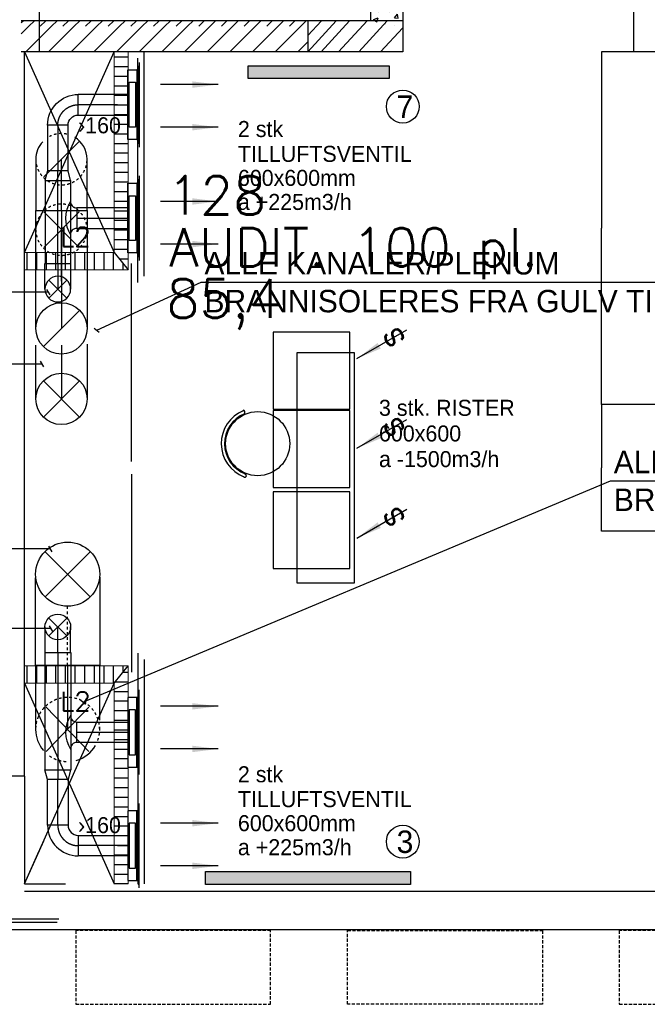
# Model space of a CAD drawing. Header units: millimetres. Extents: x 0 to 84060, y 0 to 52805.
# Tile 18 of 60: x 41445 to 46341, y 6241 to 13922. Entities that reach past the tile are written whole.
import ezdxf
from ezdxf.enums import TextEntityAlignment as Align

# ---------------------------------------------------------------- set-up
doc = ezdxf.new("R2010")
doc.units = ezdxf.units.MM
doc.header["$LTSCALE"] = 50
doc.header["$MEASUREMENT"] = 0
doc.header["$PDMODE"] = 1
for name, pattern in [('20601A200D001$0$DASHED', [0.75, 0.5, -0.25]), ('2V-CENT', [23, 20, -1.5, 0, -1.5]), ('CENTRUMLINJE', [27, 20, -3, 1, -3]), ('V-GOMD', [0.8, 0.4, -0.4])]:
    doc.linetypes.add(name, pattern=pattern)
doc.layers.get('0').update_dxf_attribs({"linetype": 'CONTINUOUS'})
doc.layers.get('DEFPOINTS').update_dxf_attribs({"linetype": 'CONTINUOUS'})
for name, color, linetype in [('20601A200D001$0$00-HEL1', 251, 'CONTINUOUS'), ('20601A200D001$0$832-Romtekst', 7, 'CONTINUOUS'), ('20601A200D001$0$A12-HEL1', 251, 'CONTINUOUS'), ('20601A200D001$0$A12-HEL4', 251, 'CONTINUOUS'), ('20601A200D001$0$A12-SKR1', 251, 'CONTINUOUS'), ('20601A200D001$0$A24-HEL1', 252, 'CONTINUOUS'), ('20601A200D001$0$A24-HEL2', 252, 'CONTINUOUS'), ('20601A200D001$0$A24-HEL3', 251, 'CONTINUOUS'), ('20601A200D001$0$A24-SKR1', 251, 'CONTINUOUS'), ('20601A200D001$0$A25-STI1', 251, '20601A200D001$0$DASHED'), ('20601A200D001$0$A27-HEL1', 251, 'CONTINUOUS'), ('V060-', 3, 'CONTINUOUS'), ('V061-', 1, 'CONTINUOUS'), ('V070-', 3, 'CONTINUOUS'), ('V071-', 1, 'CONTINUOUS'), ('V100', 1, 'CONTINUOUS'), ('V101', 3, 'CONTINUOUS'), ('xref', 7, 'CENTRUMLINJE')]:
    doc.layers.add(name, color=color, linetype=linetype)
doc.styles.add('20601A200D001$0$STANDARD', font='ROMANS.SHX')
doc.styles.add('FISO', font='fiso')
doc.styles.add('ISO', font='ISO')
doc.styles.add('SIMPLEX', font='SIMPLEX')
doc.dimstyles.new('20601A200D001$0$Standard', dxfattribs={"dimtxt": 0.18, "dimasz": 0.18, "dimexe": 0.18, "dimexo": 0.0625, "dimgap": 0.09, "dimtad": 0, "dimtih": 1, "dimtoh": 1, "dimdec": 4, "dimzin": 0, "dimdsep": 46, "dimtxsty": '20601A200D001$0$STANDARD', "dimcen": 0.09, "dimadec": 0, "dimazin": 0, "dimtfac": 1, "dimtdec": 4, "dimtofl": 0, "dimtmove": 0, "dimatfit": 3, "dimfxl": 1, "dimtolj": 1, "dimtzin": 0, "dimarcsym": 0})

# ---------------------------------------------------------------- blocks, each defined once
blk = doc.blocks.new('CBOJ90_UB', base_point=(86107.592, 31354.077))
at = {"color": 0, "linetype": 'ByBlock'}
blk.add_line((86106.592, 31354.077), (86107.592, 31354.077), dxfattribs=at)
blk = doc.blocks.new('C90', base_point=(16233, 22618))
at = {"color": 0, "linetype": 'ByBlock'}
blk.add_circle((16233, 22618), 0.5, dxfattribs=at)
blk = doc.blocks.new('KBOJ90_UB', base_point=(86107.592, 31354.077))
at = {"color": 0, "linetype": 'ByBlock'}
for p, q in [((86107.592, 31354.577), (86106.592, 31354.577)), ((86106.592, 31354.577), (86106.592, 31353.577)), ((86106.592, 31353.577), (86107.592, 31353.577))]:
    blk.add_line(p, q, dxfattribs=at)
blk.add_blockref('C90', (86107.592, 31354.077), dxfattribs=at)
blk = doc.blocks.new('3BOJ90_UB', base_point=(86107.592, 31354.077))
blk.add_point((86106.592, 31354.077))
at = {"color": 0, "linetype": 'ByBlock'}
blk.add_blockref('KBOJ90_UB', (86107.592, 31354.077), dxfattribs=at)
at = {"color": 1, "linetype": '2V-CENT'}
blk.add_blockref('CBOJ90_UB', (86107.592, 31354.077), dxfattribs=at)
at = {"style": 'ISO', "flags": 3}
blk.add_attdef('0', (86107.592, 31354.077), '', height=1, dxfattribs=at)
blk = doc.blocks.new('TLC90', base_point=(0, 4))
at = {"color": 1}
for p, q in [((-0.346, 4.346), (0.346, 3.654)), ((-0.346, 3.654), (0.346, 4.346))]:
    blk.add_line(p, q, dxfattribs=at)
blk = doc.blocks.new('FLC90', base_point=(0, 5))
at = {"color": 1}
blk.add_line((-0.346, 4.654), (0.346, 5.346), dxfattribs=at)
blk = doc.blocks.new('CBOJ90_NB', base_point=(86107.402, 31352.24))
at = {"color": 0, "linetype": 'ByBlock'}
blk.add_line((86106.402, 31352.24), (86107.402, 31352.24), dxfattribs=at)
blk = doc.blocks.new('FLCG90', base_point=(0, 3))
at = {"color": 1, "linetype": 'V-GOMD'}
blk.add_line((-0.346, 2.654), (0.346, 3.346), dxfattribs=at)
blk = doc.blocks.new('V420', base_point=(455, 404.5))
blk.add_line((455, 404.5), (464, 404.5))
blk.add_solid([(455, 404.5), (459, 405), (459, 404)])
blk = doc.blocks.new('V421', base_point=(455.5, 404.5))
at = {"rotation": 180}
blk.add_blockref('V420', (464.5, 404.5), dxfattribs=at)
blk = doc.blocks.new('TLCG75', base_point=(2, 5))
at = {"color": 1, "linetype": 'V-GOMD'}
for p, q in [((1.667, 5.346), (2.333, 4.654)), ((1.667, 4.654), (2.333, 5.346))]:
    blk.add_line(p, q, dxfattribs=at)
blk = doc.blocks.new('V423', base_point=(16230, 22583))
blk.add_blockref('V421', (16230, 22583))
at = {"style": 'SIMPLEX'}
blk.add_text('s', height=4, rotation=270, dxfattribs=at).set_placement((16231, 22583), align=Align.CENTER)
blk = doc.blocks.new('VAGG_P', base_point=(16250.5, 22586.5))
for p, q in [((16250, 22587.5), (16251, 22587.5)), ((16250, 22587.5), (16250, 22586.5)), ((16251, 22587.5), (16251, 22586.5))]:
    blk.add_line(p, q)
at = {"color": 6}
blk.add_line((16249.95, 22586.5), (16251.05, 22586.5), dxfattribs=at)
blk = doc.blocks.new('C3A', base_point=(16246, 22590.5))
at = {"color": 0, "linetype": 'ByBlock'}
blk.add_line((16247, 22590.5), (16246, 22590.5), dxfattribs=at)
blk = doc.blocks.new('K3A', base_point=(16246, 22590.5))
at = {"color": 0, "linetype": 'ByBlock'}
for p, q in [((16246, 22591), (16247, 22591)), ((16247, 22591), (16247, 22590)), ((16247, 22590), (16246, 22590))]:
    blk.add_line(p, q, dxfattribs=at)
blk = doc.blocks.new('33A', base_point=(16246, 22590.5))
blk.add_point((16247, 22590.5))
at = {"color": 0, "linetype": 'ByBlock'}
blk.add_blockref('K3A', (16246, 22590.5), dxfattribs=at)
at = {"color": 1, "linetype": '2V-CENT'}
blk.add_blockref('C3A', (16246, 22590.5), dxfattribs=at)
at = {"style": 'SIMPLEX', "flags": 3}
blk.add_attdef('0', (16246, 22590.5), '', height=1, dxfattribs=at)
blk = doc.blocks.new('CCDIMF_200X160X75', base_point=(3095.5, 30301.1))
at = {"color": 0, "linetype": 'ByBlock'}
blk.add_line((3058, 30301.1), (3133, 30301.1), dxfattribs=at)
blk = doc.blocks.new('KCDIMF_200X160X75', base_point=(3095.5, 30301.1))
at = {"color": 0, "linetype": 'ByBlock'}
for p, q in [((3058, 30201.1), (3058, 30401.1)), ((3058, 30401.1), (3133, 30381.1)), ((3133, 30381.1), (3133, 30221.1)), ((3133, 30221.1), (3058, 30201.1))]:
    blk.add_line(p, q, dxfattribs=at)
blk = doc.blocks.new('3CDIMF_200X160X75', base_point=(3095.5, 30301.1))
for p in [(3058, 30301.1), (3133, 30301.1)]:
    blk.add_point(p)
at = {"color": 0, "linetype": 'ByBlock'}
blk.add_blockref('KCDIMF_200X160X75', (3095.5, 30301.1), dxfattribs=at)
at = {"color": 1, "linetype": '2V-CENT'}
blk.add_blockref('CCDIMF_200X160X75', (3095.5, 30301.1), dxfattribs=at)
at = {"style": 'SIMPLEX', "flags": 3}
blk.add_attdef('0', (3095.5, 30301.1), '', height=1, dxfattribs=at)
blk = doc.blocks.new('CBOJ90_PB', base_point=(86107, 31352))
at = {"color": 0, "linetype": 'ByBlock'}
blk.add_arc((86106, 31353), 1, 270, 360, dxfattribs=at)
blk = doc.blocks.new('KBOJ90_PB', base_point=(86107, 31352))
at = {"color": 0, "linetype": 'ByBlock'}
for p, q in [((86106.5, 31353), (86107.5, 31353)), ((86106, 31352.5), (86106, 31351.5))]:
    blk.add_line(p, q, dxfattribs=at)
for radius in [1.5, 0.5]:
    blk.add_arc((86106, 31353), radius, 270, 360, dxfattribs=at)
blk = doc.blocks.new('3BOJ90_PB', base_point=(86107, 31352))
for p in [(86107, 31353), (86106, 31352)]:
    blk.add_point(p)
at = {"color": 1, "linetype": '2V-CENT'}
blk.add_blockref('CBOJ90_PB', (86107, 31352), dxfattribs=at)
at = {"color": 0, "linetype": 'ByBlock'}
blk.add_blockref('KBOJ90_PB', (86107, 31352), dxfattribs=at)
at = {"style": 'ISO', "flags": 3}
blk.add_attdef('0', (86107, 31352), '', height=1, dxfattribs=at)
blk = doc.blocks.new('RADN')
at = {"color": 0}
for p, q in [((-0.5, -1), (-0.5, 0)), ((-0.5, 0), (0.5, 0)), ((0.5, 0), (0.5, -1)), ((0.5, -1), (-0.5, -1))]:
    blk.add_line(p, q, dxfattribs=at)
blk = doc.blocks.new('20601A200D001$0$WB-STOL')
at = {"layer": '20601A200D001$0$A27-HEL1'}
blk.add_circle((0, 0), 250, dxfattribs=at)
for centre, radius, start, end in [((0.5, 6.3), 277.7, 22.50411, 158.7175), ((0.5, 6.3), 252.7, 22.50411, 158.7175), ((-249.5, 100.4), 12.5, 121.5949, 358.26794), ((245.1, 115.5), 16, 225.99301, 354.65326)]:
    blk.add_arc(centre, radius, start, end, dxfattribs=at)
blk = doc.blocks.new('*D331')
at = {"layer": '20601A200D001$0$A12-HEL1', "color": 0, "lineweight": -2, "transparency": 16777216}
for p, q in [((144423.1, 13670.8), (143974.7, 13670.8)), ((143974.8, 13670.7), (143974.8, 12296)), ((143974.8, 10921), (143974.8, 12295.7)), ((144423.1, 10920.8), (143974.7, 10920.8))]:
    blk.add_line(p, q, dxfattribs=at)
at = {"layer": '20601A200D001$0$A12-HEL1', "color": 0, "transparency": 16777216}
for points in [[(143974.8, 13670.7), (143974.9, 13670.7), (143974.8, 13670.8)], [(143974.8, 10921), (143974.9, 10921), (143974.8, 10920.8)]]:
    blk.add_solid(points, dxfattribs=at)
at = {"layer": 'DEFPOINTS', "color": 0, "transparency": 16777216}
for p in [(144423.2, 13670.8), (143974.8, 10920.8), (144423.2, 10920.8)]:
    blk.add_point(p, dxfattribs=at)
at = {"layer": '20601A200D001$0$A12-HEL1', "color": 0, "transparency": 16777216, "insert": (143974.8, 12295.8), "char_height": 0.18, "attachment_point": 5, "style": '20601A200D001$0$STANDARD'}
blk.add_mtext('\\A1;2750.0000', dxfattribs=at)
blk = doc.blocks.new('*D332')
at = {"layer": '20601A200D001$0$A12-HEL1', "color": 0, "lineweight": -2, "transparency": 16777216}
for p, q in [((144423.1, 10920.8), (143974.7, 10920.8)), ((143974.8, 10920.7), (143974.8, 10426)), ((143974.8, 9931), (143974.8, 10425.7)), ((144423.1, 9930.8), (143974.7, 9930.8))]:
    blk.add_line(p, q, dxfattribs=at)
at = {"layer": '20601A200D001$0$A12-HEL1', "color": 0, "transparency": 16777216}
for points in [[(143974.8, 10920.7), (143974.9, 10920.7), (143974.8, 10920.8)], [(143974.8, 9931), (143974.9, 9931), (143974.8, 9930.8)]]:
    blk.add_solid(points, dxfattribs=at)
at = {"layer": 'DEFPOINTS', "color": 0, "transparency": 16777216}
for p in [(144423.2, 10920.8), (143974.8, 9930.8), (144423.2, 9930.8)]:
    blk.add_point(p, dxfattribs=at)
at = {"layer": '20601A200D001$0$A12-HEL1', "color": 0, "transparency": 16777216, "insert": (143974.8, 10425.8), "char_height": 0.18, "attachment_point": 5, "style": '20601A200D001$0$STANDARD'}
blk.add_mtext('\\A1;990.0000', dxfattribs=at)
blk = doc.blocks.new('*X179')
at = {"color": 0}
for p, q in [((56040.5, 8775), (56080, 8775)), ((55979.5, 8700), (56080, 8700)), ((55971, 8625), (56080, 8625)), ((55971, 8550), (56080, 8550)), ((55971, 8475), (56080, 8475)), ((55971, 8400), (56080, 8400)), ((55971, 8325), (56080, 8325)), ((55971, 8250), (56080, 8250)), ((55971, 8175), (56080, 8175)), ((55971, 8100), (56080, 8100)), ((55971, 8025), (56080, 8025)), ((55971, 7950), (56080, 7950)), ((55971, 7875), (56080, 7875)), ((55971, 7800), (56080, 7800)), ((55971, 7725), (56080, 7725)), ((55971, 7650), (56080, 7650)), ((55971, 7575), (56080, 7575)), ((55971, 7500), (56080, 7500)), ((55971, 7425), (56080, 7425)), ((55971, 7350), (56080, 7350)), ((55971, 7275), (56080, 7275)), ((55971, 7200), (56080, 7200)), ((55971, 7125), (56080, 7125))]:
    blk.add_line(p, q, dxfattribs=at)
blk = doc.blocks.new('*X180')
at = {"color": 0}
for p, q in [((55971, 13575), (56080, 13575)), ((55971, 13500), (56080, 13500)), ((55971, 13425), (56080, 13425)), ((55971, 13350), (56080, 13350)), ((55971, 13275), (56080, 13275)), ((55971, 13200), (56080, 13200)), ((55971, 13125), (56080, 13125)), ((55971, 13050), (56080, 13050)), ((55971, 12975), (56080, 12975)), ((55971, 12900), (56080, 12900)), ((55971, 12825), (56080, 12825)), ((55971, 12750), (56080, 12750)), ((55971, 12675), (56080, 12675)), ((55971, 12600), (56080, 12600)), ((55971, 12525), (56080, 12525)), ((55971, 12450), (56080, 12450)), ((55971, 12375), (56080, 12375)), ((55971, 12300), (56080, 12300)), ((55971, 12225), (56080, 12225)), ((55971, 12150), (56080, 12150)), ((55971, 12075), (56080, 12075)), ((56009.701925, 12000), (56080, 12000)), ((56070.709388, 11925), (56080, 11925))]:
    blk.add_line(p, q, dxfattribs=at)
blk = doc.blocks.new('*X184')
at = {"color": 0}
for p, q in [((55575, 8689.6), (55575, 8823.6)), ((55650, 8689.6), (55650, 8823.6)), ((55725, 8689.6), (55725, 8823.6)), ((55800, 8689.6), (55800, 8823.6)), ((55875, 8689.6), (55875, 8823.6)), ((55950, 8689.6), (55950, 8823.6)), ((56025, 8689.6), (56025, 8823.6)), ((56100, 8689.6), (56100, 8823.6)), ((56175, 8689.6), (56175, 8823.6)), ((56250, 8689.6), (56250, 8823.6)), ((56325, 8775.6), (56325, 8823.6))]:
    blk.add_line(p, q, dxfattribs=at)
blk = doc.blocks.new('*X185')
at = {"color": 0}
for p, q in [((55575, 11913.6), (55575, 12047.6)), ((55650, 11913.6), (55650, 12047.6)), ((55725, 11913.6), (55725, 12047.6)), ((55800, 11913.6), (55800, 12047.6)), ((55875, 11913.6), (55875, 12047.6)), ((55950, 11913.6), (55950, 12047.6)), ((56025, 11913.6), (56025, 12047.6)), ((56100, 11913.6), (56100, 12047.6)), ((56175, 11913.6), (56175, 12047.6)), ((56250, 11913.6), (56250, 12047.6)), ((56325, 11913.6), (56325, 11961.5))]:
    blk.add_line(p, q, dxfattribs=at)
blk = doc.blocks.new('20601A200D001')
at = {"layer": '20601A200D001$0$00-HEL1'}
h = blk.add_hatch(dxfattribs=at)
h.set_pattern_fill('LINE', color=256, scale=500, angle=45, style=0)
h.set_pattern_definition([(45, (83918.15, 57.26), (-44.194174, 44.194174), [])])
h.paths.add_polyline_path([(141683.15156, 13913.42611), (139447.2553, 13913.42611), (139447.2553, 13870.83904), (141683.15156, 13870.83904)])
h = blk.add_hatch(dxfattribs=at)
h.set_pattern_fill('LINE', color=256, scale=1000, angle=45, style=0)
h.set_pattern_definition([(45, (83918.15, 57.26), (-88.38835, 88.38835), [])])
h.paths.add_polyline_path([(141683.15156, 13870.83904), (139447.2553, 13870.83904), (139447.2553, 13670.83904), (141683.15156, 13670.83904)])
at = {"layer": '20601A200D001$0$A12-SKR1'}
h = blk.add_hatch(dxfattribs=at)
h.set_pattern_fill('AR-CONC', color=256, scale=50, style=0)
h.set_pattern_definition([(50, (1e-11, 57.26), (358.6301, -31.37607), [37.5, -412.5]), (355, (1e-11, 57.26), (-69.3757, 376.0961), [30, -330]), (100.4514, (29.9, 54.65), (289.2547, 344.7198), [31.8701, -350.5711]), (46.1842, (1e-11, 157.26), (533.6205, -82.7595), [56.25, -618.75]), (96.6356, (44.47, 150.36), (467.3314, 487.059), [47.8051, -525.8565]), (351.1842, (1e-11, 157.26), (467.331, 487.0593), [45, -495]), (21, (50, 132.26), (298.4535, -201.30945), [37.5, -412.5]), (326, (50, 132.26), (121.6577, 362.575), [30, -330]), (71.4514, (74.87, 115.5), (420.1113, 161.26525), [31.8701, -350.5711]), (37.5, (1e-11, 57.26), (6.07993, 166.44693), [0, -326, 0, -335, 0, -331.25]), (7.5, (1e-11, 57.26), (131.53477, 197.20586), [0, -191, 0, -318.5, 0, -126.25]), (327.5, (-111.5, 57.26), (266.91122, -11.27744), [0, -125, 0, -390, 0, -517.5]), (317.5, (-161.5, 57.26), (291.5931, 50.0525), [0, -162.5, 0, -259, 0, -367.5])])
h.paths.add_polyline_path([(142173.36977, 13913.42611), (142145.65995, 13913.42611), (142106.73479, 13870.83904), (142423.36977, 13870.83904), (142423.36977, 13913.42611), (142423.36977, 14070.83904), (142323.36977, 14070.83904), (142323.36977, 16500.83904), (142723.36977, 16500.83904), (142723.36977, 16650.83904), (142173.36977, 16650.83904)])
h.paths.add_polyline_path([(142336.58799, 19704.26053), (142173.36977, 19704.26053), (142173.36977, 18759.26053), (142336.58799, 18759.26053)])
h.paths.add_polyline_path([(142336.58799, 20810.83904), (142173.36977, 20810.83904), (142173.36977, 19704.26053), (142336.58799, 19704.26053)])
at = {"layer": '20601A200D001$0$00-HEL1'}
for p, q in [((139587.96632, 14070.83904), (139587.96632, 13670.83904)), ((141683.15156, 13670.83904), (141904.87945, 13913.42611)), ((141683.15156, 13797.67668), (141788.94812, 13913.42611)), ((141683.15156, 13797.67668), (141788.94812, 13913.42611)), ((141683.15156, 13670.83904), (141904.87945, 13913.42611)), ((141787.19253, 13670.83904), (142008.92042, 13913.42611)), ((141787.19253, 13670.83904), (142008.92042, 13913.42611)), ((141923.93206, 13670.83904), (142145.65995, 13913.42611)), ((141923.93206, 13670.83904), (142145.65995, 13913.42611)), ((142081.47978, 13670.83904), (142303.20767, 13913.42611)), ((142081.47978, 13670.83904), (142303.20767, 13913.42611)), ((142250.91785, 13670.83904), (142423.36977, 13859.51448)), ((142250.91785, 13670.83904), (142423.36977, 13859.51448))]:
    blk.add_line(p, q, dxfattribs=at)
at = {"layer": '20601A200D001$0$A12-HEL1'}
blk.add_lwpolyline([(141598.89437, 11322.34516), (141598.89437, 9529.33293), (142047.39796, 9529.33293), (142047.39796, 11322.34516)], close=True, dxfattribs=at)
at = {"layer": '20601A200D001$0$A12-HEL4'}
for p, q in [((142173.36977, 16650.83904), (142173.36977, 13913.42611)), ((142423.36977, 14070.83904), (142423.36977, 13913.42611)), ((142423.36977, 14070.83904), (142423.36977, 13913.42611)), ((144223.36977, 14070.83904), (144223.36977, 13670.83904)), ((141683.15156, 13913.42611), (139447.2553, 13913.42611)), ((139587.96632, 13913.42611), (139447.2553, 13913.42611)), ((142173.36977, 13913.42611), (141683.15156, 13913.42611)), ((141683.15156, 13913.42611), (141683.15156, 13670.83904)), ((142423.36977, 13913.42611), (141683.15156, 13913.42611)), ((141683.15156, 13913.42611), (141683.15156, 13670.83904)), ((141683.15156, 13670.83904), (139447.2553, 13670.83904)), ((139587.96632, 13670.83904), (139447.2553, 13670.83904)), ((141683.15156, 13670.83904), (139473.15156, 13670.83904)), ((139473.15156, 8020.83904), (139473.15156, 13670.83904)), ((139587.96632, 13670.83904), (139473.15156, 13670.83904)), ((145203.15156, 13670.83904), (144223.36977, 13670.83904)), ((139473.15156, 8020.83904), (139073.15156, 8020.83904)), ((139473.15156, 8020.83904), (139473.15156, 7180.83904)), ((139473.15156, 7608.67482), (139473.15156, 7180.83904)), ((139473.15156, 7180.83904), (139587.96632, 7180.83904)), ((139473.15156, 7180.83904), (139791.91141, 7180.83904)), ((139473.15156, 7123.57851), (153448.15156, 7123.57851)), ((139073.15156, 6880.83904), (139587.96632, 6880.83904)), ((139073.15156, 6880.83904), (139727.07814, 6880.83904)), ((139073.15156, 6823.57851), (153748.15156, 6823.57851))]:
    blk.add_line(p, q, dxfattribs=at)
at = {"layer": '20601A200D001$0$A24-HEL1'}
for p, q in [((139473.15156, 13670.83904), (140173.15156, 12104.83904)), ((139473.15156, 12104.83904), (140173.15156, 13670.83904)), ((139473.15156, 12104.83904), (140173.15156, 13670.83904)), ((139473.15156, 13670.83904), (140173.15156, 12104.83904)), ((139473.15156, 8746.83904), (140173.15156, 7180.83904)), ((139473.15156, 7180.83904), (140173.15156, 8746.83904)), ((139473.15156, 7180.83904), (139622.89317, 7515.83243)), ((139473.15156, 7180.83904), (139587.96632, 7437.69608)), ((139740.40633, 6905.83904), (139073.15156, 6905.83904))]:
    blk.add_line(p, q, dxfattribs=at)
at = {"layer": '20601A200D001$0$A24-HEL2'}
for p, q in [((140407.15156, 11920.83904), (140407.15156, 13670.83904)), ((140407.15156, 8930.83904), (140407.15156, 7180.83904))]:
    blk.add_line(p, q, dxfattribs=at)
at = {"layer": '20601A200D001$0$A24-HEL2', "color": 7, "linetype": 'Continuous', "lineweight": 0, "ltscale": 1000}
for points in [[(140173.15625, 12104.83887), (140173.15625, 13670.83887)], [(140282.15625, 11970.83887), (140282.15625, 13670.83887)], [(139473.15625, 12104.83887), (140173.15625, 12104.83887)], [(139473.15625, 11970.83887), (140282.15625, 11970.83887)], [(139473.15625, 8880.83887), (140282.15625, 8880.83887)], [(140282.15625, 8880.83887), (140282.15625, 7180.83887)], [(139473.15625, 8746.83887), (140173.15625, 8746.83887)], [(140173.15625, 8746.83887), (140173.15625, 7180.83887)]]:
    blk.add_lwpolyline(points, dxfattribs=at)
at = {"layer": '20601A200D001$0$A24-HEL3'}
for p, q in [((142423.36977, 13913.42611), (142423.36977, 13670.83904)), ((142423.36977, 13913.42611), (142423.36977, 13670.83904)), ((142423.36977, 13670.83904), (141683.15156, 13670.83904)), ((142423.36977, 13670.83904), (141683.15156, 13670.83904))]:
    blk.add_line(p, q, dxfattribs=at)
at = {"layer": '20601A200D001$0$A24-SKR1'}
for p, q in [((140173.15156, 12104.83904), (140282.15156, 11970.83904)), ((140173.15156, 8746.83904), (140282.15156, 8880.83904))]:
    blk.add_line(p, q, dxfattribs=at)
at = {"layer": '20601A200D001$0$A25-STI1'}
for points in [[(139873.15156, 6815.83904), (139873.15156, 6240.83904), (141393.15156, 6240.83904), (141393.15156, 6815.83904)], [(141993.15156, 6815.83904), (143513.15156, 6815.83904), (143513.15156, 6240.83904), (141993.15156, 6240.83904)], [(144113.15156, 6815.83904), (144113.15156, 6240.83904), (145633.15156, 6240.83904), (145633.15156, 6815.83904)]]:
    blk.add_lwpolyline(points, close=True, dxfattribs=at)
at = {"layer": '20601A200D001$0$A27-HEL1'}
for p, q in [((140357.15156, 11870.83904), (140357.15156, 13620.83904)), ((140307.15156, 10475.83904), (140307.15156, 12020.83904)), ((140307.15156, 10375.83904), (140307.15156, 8830.83904)), ((140357.15156, 8980.83904), (140357.15156, 7230.83904))]:
    blk.add_line(p, q, dxfattribs=at)
at = {"layer": '20601A200D001$0$A12-HEL1', "rotation": 90}
blk.add_blockref('20601A200D001$0$WB-STOL', (141292.02622, 10614.57721), dxfattribs=at)
at = {"layer": '20601A200D001$0$A24-SKR1'}
for name, p in [('*X180', (84202.15156, 57.26053)), ('*X185', (83918.15156, 57.26053)), ('*X184', (83918.15156, 57.26053)), ('*X179', (84202.15156, 57.26053))]:
    blk.add_blockref(name, p, dxfattribs=at)
at = {"layer": '20601A200D001$0$832-Romtekst', "color": 7, "linetype": 'Continuous', "style": '20601A200D001$0$STANDARD'}
for s, height, p in [('128', 300, (140585.92347, 12401.79036)), ('L2', 150, (139751.48438, 12152.34961)), ('AUDIT. 100 pl.', 300, (140600.92347, 11996.95265)), ('85,4', 300, (140580.20472, 11597.33041)), ('L2', 150, (139751.48438, 8529.3125))]:
    blk.add_text(s, height=height, dxfattribs=at).set_placement(p)
at = {"layer": '20601A200D001$0$A12-HEL1'}
for base, p1, p2, picture, middle in [((143974.83522, 10920.83904), (144423.15156, 13670.83904), (144423.15156, 10920.83904), '*D331', (143974.83522, 12295.83904)), ((143974.83522, 9930.83904), (144423.15156, 10920.83904), (144423.15156, 9930.83904), '*D332', (143974.83522, 10425.83904))]:
    dim = blk.add_linear_dim(base=base, p1=p1, p2=p2, angle=90, dimstyle='20601A200D001$0$Standard', dxfattribs=at)
    dim.commit()
    dim.dimension.update_dxf_attribs({"geometry": picture, "text_midpoint": middle})

msp = doc.modelspace()

# ---------------------------------------------------------------- linework, layer by layer
at = {"layer": 'V060-', "linetype": 'Continuous'}
for p, q in [((42207.1, 13338.6), (41902, 13338.6)), ((42298.7, 13338.6), (42207.1, 13338.6)), ((41902, 13178.6), (42207.1, 13178.6)), ((42207.1, 13178.6), (42298.7, 13178.6)), ((41662, 13098.6), (41662, 12743.2)), ((41822, 12743.2), (41822, 13098.6)), ((41570.3, 12833.5), (41570.3, 12433.5)), ((41970.3, 12433.5), (41970.3, 12833.5)), ((41642.5, 12667.6), (41642.5, 12019.7)), ((41842.5, 12019.7), (41842.5, 12667.6)), ((42298.7, 12454.2), (41891.3, 12454.2)), ((41570.3, 12433.5), (41970.3, 12433.5)), ((41570.5, 11513.6), (41570.5, 12434)), ((41970.5, 12434), (41970.5, 11513.6)), ((41891.3, 12294.2), (42298.7, 12294.2)), ((41570.5, 10963.6), (41570.5, 11384)), ((41970.5, 11391.9), (41970.5, 10963.6)), ((41568.8, 8884.8), (41568.8, 9566.9)), ((42068.8, 9574.4), (42068.8, 8884.8)), ((41642.5, 8069.6), (41642.5, 8985.5)), ((41842.5, 8985.5), (41842.5, 8069.6)), ((42068.6, 8884.8), (41568.6, 8884.8)), ((41568.6, 8884.8), (41568.6, 8384.8)), ((42068.6, 8457.5), (42068.6, 8884.8)), ((41891.3, 8443), (42298.7, 8443)), ((42298.7, 8283), (41891.3, 8283)), ((41662, 7638.6), (41662, 7994)), ((41822, 7994), (41822, 7638.6)), ((41902, 7558.6), (42207.1, 7558.6)), ((42207.1, 7558.6), (42298.7, 7558.6)), ((42207.1, 7398.6), (41902, 7398.6)), ((42298.7, 7398.6), (42207.1, 7398.6))]:
    msp.add_line(p, q, dxfattribs=at)
at = {"layer": 'V060-', "color": 1, "linetype": '2V-CENT'}
for p, q in [((42207.1, 13258.6), (41902, 13258.6)), ((42207.1, 13258.6), (42298.7, 13258.6)), ((41742, 13098.6), (41742, 12743.2)), ((41742.5, 12019.7), (41742.5, 12667.6)), ((41770.5, 12434), (41770.5, 11513.6)), ((41891.3, 12374.2), (42298.7, 12374.2)), ((41770.5, 11384), (41770.5, 10963.6)), ((41742.5, 8985.5), (41742.5, 8069.6)), ((41891.3, 8363), (42298.7, 8363)), ((41742, 7638.6), (41742, 7994)), ((42207.1, 7478.6), (41902, 7478.6)), ((42207.1, 7478.6), (42298.7, 7478.6))]:
    msp.add_line(p, q, dxfattribs=at)
at = {"layer": 'V060-'}
for p, q in [((41891.3, 12454.2), (41891.3, 12294.2)), ((44021.1, 11483.8), (43421.1, 11483.8)), ((43421.1, 11483.8), (43421.1, 10883.8)), ((44021.1, 10883.8), (44021.1, 11483.8)), ((43421.1, 10883.8), (44021.1, 10883.8)), ((43421.1, 10872.1), (43421.1, 10272.1)), ((44021.1, 10872.1), (43421.1, 10872.1)), ((44021.1, 10272.1), (44021.1, 10872.1)), ((43421.1, 10272.1), (44021.1, 10272.1)), ((43421.1, 10239.8), (43421.1, 9639.8)), ((44021.1, 10239.8), (43421.1, 10239.8)), ((44021.1, 9639.8), (44021.1, 10239.8)), ((43421.1, 9639.8), (44021.1, 9639.8)), ((41891.3, 8283), (41891.3, 8443))]:
    msp.add_line(p, q, dxfattribs=at)
at = {"layer": 'V060-', "color": 1, "linetype": 'V-GOMD'}
msp.add_line((41818.8, 8884.8), (41818.8, 9354.2), dxfattribs=at)
at = {"layer": 'V060-', "linetype": 'V-GOMD'}
msp.add_line((42068.6, 8384.8), (42068.6, 8413), dxfattribs=at)
for centre, radius, start, end in [((41770.3, 12833.5), 200, 78.05733, 122.63926), ((41770.3, 12833.5), 200, 179.99993, 359.99993), ((41770.3, 12283.5), 200, 359.99993, 539.99993), ((41770.3, 12283.5), 200, 179.99993, 359.99993), ((41818.6, 8384.8), 250, 359.99993, 539.99993), ((41818.6, 8384.8), 250, 339.946, 359.99993), ((41818.6, 8384.8), 250, 235.2363, 268.27473)]:
    msp.add_arc(centre, radius, start, end, dxfattribs=at)
at = {"layer": 'V060-', "linetype": 'Continuous'}
for centre, radius, start, end in [((41770.3, 12833.5), 200, 359.99993, 418.85286), ((41770.3, 12833.5), 200, 136.8549, 179.99993), ((41818.6, 8384.8), 250, 179.99993, 220.80624), ((41818.6, 8384.8), 250, 285.59179, 330.23767)]:
    msp.add_arc(centre, radius, start, end, dxfattribs=at)
at = {"layer": 'V060-'}
for centre, radius, start, end in [((42041.4, 12374.2), 239.2, 146.65585, 213.34415), ((41889.8, 12502.4), 48.3, 176.20418, 271.84417), ((41889.8, 12245.9), 48.3, 88.15583, 183.79582), ((42041.4, 8363), 239.2, 146.65585, 213.34415), ((41889.8, 8491.3), 48.3, 176.20418, 271.84417), ((41889.8, 8234.7), 48.3, 88.15583, 183.79582)]:
    msp.add_arc(centre, radius, start, end, dxfattribs=at)
at = {"layer": 'V061-'}
for p, q in [((42045.9, 11499.4), (42861.2, 11874.3)), ((42861.2, 11874.3), (46659.6, 11874.3)), ((41669.7, 11796.6), (40974.1, 11796.6)), ((41682.2, 11774.9), (41657.2, 11818.2)), ((42026.9, 11515.7), (42064.9, 11483.2)), ((41619.9, 11235.9), (40924.2, 11235.9)), ((41632.4, 11214.3), (41607.4, 11257.6)), ((41938.4, 8598.9), (46054.9, 10324.3)), ((46054.9, 10324.3), (49853.3, 10324.3)), ((41685.3, 9793.1), (40989.7, 9793.1)), ((41697.8, 9771.4), (41672.8, 9814.7)), ((41690.6, 9171.5), (40994.9, 9171.5)), ((41703.1, 9149.8), (41678.1, 9193.1)), ((41919.4, 8615.2), (41957.4, 8582.7))]:
    msp.add_line(p, q, dxfattribs=at)
at = {"layer": 'V070-'}
for points in [[(42287.8, 13530.1), (42367.8, 13530.1), (42367.8, 12987.1), (42287.8, 12987.1)], [(42298.7, 13433.6), (42348.7, 13433.6), (42348.7, 13083.6), (42298.7, 13083.6)], [(42287.8, 12645.7), (42367.8, 12645.7), (42367.8, 12102.7), (42287.8, 12102.7)], [(42298.7, 12549.2), (42348.7, 12549.2), (42348.7, 12199.2), (42298.7, 12199.2)], [(42287.8, 8091.5), (42367.8, 8091.5), (42367.8, 8634.5), (42287.8, 8634.5)], [(42298.7, 8188), (42348.7, 8188), (42348.7, 8538), (42298.7, 8538)], [(42287.8, 7207.1), (42367.8, 7207.1), (42367.8, 7750.1), (42287.8, 7750.1)], [(42298.7, 7303.6), (42348.7, 7303.6), (42348.7, 7653.6), (42298.7, 7653.6)]]:
    msp.add_lwpolyline(points, close=True, dxfattribs=at)
at = {"layer": 'V100'}
for points in [[(43226.2, 13563.4), (43226.2, 13463.4), (44326.2, 13563.4), (44326.2, 13463.4)], [(42893.9, 7276.2), (42893.9, 7176.2), (44493.9, 7276.2), (44493.9, 7176.2)]]:
    msp.add_trace(points, dxfattribs=at)
at = {"layer": 'V101', "color": 1}
for centre in [(44433.6, 13244.1), (44433.6, 7509.7)]:
    msp.add_circle(centre, 128.1, dxfattribs=at)

# ---------------------------------------------------------------- block references
at = {"layer": 'V060-', "linetype": 'Continuous'}
for name, p, xscale, yscale, zscale, rotation in [('3BOJ90_PB', (41742, 13258.6), -160, 160, 160, 270), ('3BOJ90_UB', (41742, 11820.1), -200, 200, 200, 90), ('3BOJ90_UB', (41742, 9185), 200, 200, 200, 90), ('3BOJ90_PB', (41742, 7478.6), 160, 160, 160, 270)]:
    msp.add_blockref(name, p, dxfattribs=dict(at, xscale=xscale, yscale=yscale, zscale=zscale, rotation=rotation))
at = {"layer": 'V060-'}
for name, p, xscale, yscale, zscale in [('FLCG90', (41770.3, 12833.5), 400, 400, 400), ('FLCG90', (41770.3, 12283.5), 400, 400, 400), ('FLCG90', (41770.3, 12283.5), -400, 400, 400), ('C90', (41770.5, 11513.6), 400, 400, 400), ('FLC90', (41770.5, 11513.6), 400, 400, 400), ('C90', (41770.5, 10963.6), 400, 400, 400), ('TLC90', (41770.5, 10963.6), 400, 400, 400), ('C90', (41818.8, 9596.4), 500, 500, 500), ('TLC90', (41818.8, 9596.4), 500, 500, 500), ('TLC90', (41742, 9185), 200, 200, 200), ('TLCG75', (41818.6, 8384.8), 500, 500, 500)]:
    msp.add_blockref(name, p, dxfattribs=dict(at, xscale=xscale, yscale=yscale, zscale=zscale))
at = {"layer": 'V060-', "color": 1, "linetype": '2V-CENT', "xscale": 400, "yscale": 400, "zscale": 400, "rotation": 90}
for p in [(41770.3, 12833.5), (41770.3, 12283.5)]:
    msp.add_blockref('CBOJ90_NB', p, dxfattribs=at)
at = {"layer": 'V060-', "linetype": 'Continuous', "xscale": -1, "rotation": 270}
msp.add_blockref('3CDIMF_200X160X75', (41742, 12705.2), dxfattribs=at)
at = {"layer": 'V060-', "xscale": -200, "yscale": 200, "zscale": 200, "rotation": 180}
msp.add_blockref('TLC90', (41742, 11820.1), dxfattribs=at)
at = {"layer": 'V060-', "color": 1, "linetype": 'V-GOMD', "xscale": 500, "yscale": 500, "zscale": 500, "rotation": 270}
msp.add_blockref('CBOJ90_NB', (41818.6, 8384.8), dxfattribs=at)
at = {"layer": 'V060-', "linetype": 'Continuous', "rotation": 270}
msp.add_blockref('3CDIMF_200X160X75', (41742, 8032), dxfattribs=at)
at = {"layer": 'V070-', "linetype": 'Continuous', "xscale": -10, "yscale": 543, "zscale": 10}
for p in [(42367.7, 13258.6), (42367.7, 12374.2)]:
    msp.add_blockref('33A', p, dxfattribs=at)
at = {"layer": 'V070-'}
for name, p, xscale, yscale, zscale, rotation in [('VAGG_P', (42377.7, 13258.6), -600, 10, 600, 90), ('V421', (42542.3, 13415.8), -50, 50, 50, 180), ('V421', (42542.3, 13083.3), -50, 50, 50, 180), ('VAGG_P', (42377.7, 12374.2), -600, 10, 600, 90), ('V421', (42542.3, 12504.1), -50, 50, 50, 180), ('V421', (42542.3, 12171.6), -50, 50, 50, 180), ('V423', (44466, 11503.6), 50, 50, 50, 210), ('V423', (44466, 10803.6), 50, 50, 50, 210), ('V423', (44466, 10103.6), 50, 50, 50, 210), ('VAGG_P', (42377.7, 8363), 600, 10, 600, 90), ('VAGG_P', (42377.7, 7478.6), 600, 10, 600, 90)]:
    msp.add_blockref(name, p, dxfattribs=dict(at, xscale=xscale, yscale=yscale, zscale=zscale, rotation=rotation))
at = {"layer": 'V070-', "linetype": 'Continuous', "xscale": 10, "yscale": 543, "zscale": 10, "rotation": 180}
for p in [(42367.7, 8363), (42367.7, 7478.6)]:
    msp.add_blockref('33A', p, dxfattribs=at)
at = {"layer": 'V070-', "xscale": 50, "yscale": 50, "zscale": 50}
for p in [(42542.3, 8565.5), (42542.3, 8233), (42542.3, 7653.8), (42542.3, 7321.3)]:
    msp.add_blockref('V421', p, dxfattribs=at)
at = {"layer": 'V100', "xscale": 1100, "yscale": 100, "zscale": 1100}
msp.add_blockref('RADN', (43776.2, 13563.4), dxfattribs=at)
at = {"layer": 'V100', "xscale": 1600, "yscale": 100, "zscale": 1600, "rotation": 180}
msp.add_blockref('RADN', (43693.9, 7176.2), dxfattribs=at)
at = {"layer": 'xref'}
msp.add_blockref('20601A200D001', (-97990.7, 0), dxfattribs=at)

# ---------------------------------------------------------------- texts
at = {"layer": 'V061-', "color": 1, "style": 'FISO'}
for s, height, p in [('›160', 125, (41899.8, 13035.8)), ('ALLE KANALER/PLENUM', 175, (42886.2, 11934.3)), ('BRANNISOLERES FRA GULV TIL TAK', 175, (42886.2, 11639.3)), ('ALLE KANALER/PLENUM', 175, (46079.9, 10384.3)), ('BRANNISOLERES FRA GULV TIL TAK', 175, (46079.9, 10089.3)), ('›160', 125, (41899.8, 7576.3))]:
    msp.add_text(s, height=height, dxfattribs=at).set_placement(p)
at = {"layer": 'V071-', "color": 1, "style": 'FISO'}
for s, p in [('2 stk', (43147.2, 13006.9)), ('TILLUFTSVENTIL', (43147.2, 12812.9)), ('600x600mm', (43147.2, 12625.4)), ('a +225m3/h', (43147.2, 12437.9)), ('3 stk. RISTER', (44247.8, 10831.8)), ('600x600', (44247.8, 10631.8)), ('a -1500m3/h', (44247.8, 10431.8)), ('2 stk', (43147.2, 7973)), ('TILLUFTSVENTIL', (43147.2, 7778.9)), ('600x600mm', (43147.2, 7591.4)), ('a +225m3/h', (43147.2, 7403.9))]:
    msp.add_text(s, height=125, dxfattribs=at).set_placement(p)
at = {"layer": 'V101', "color": 3, "style": 'FISO'}
for s, p in [('7', (44385.5, 13156)), ('3', (44385.5, 7421.6))]:
    msp.add_text(s, height=175, dxfattribs=at).set_placement(p)

doc.saveas('drawing.dxf')
